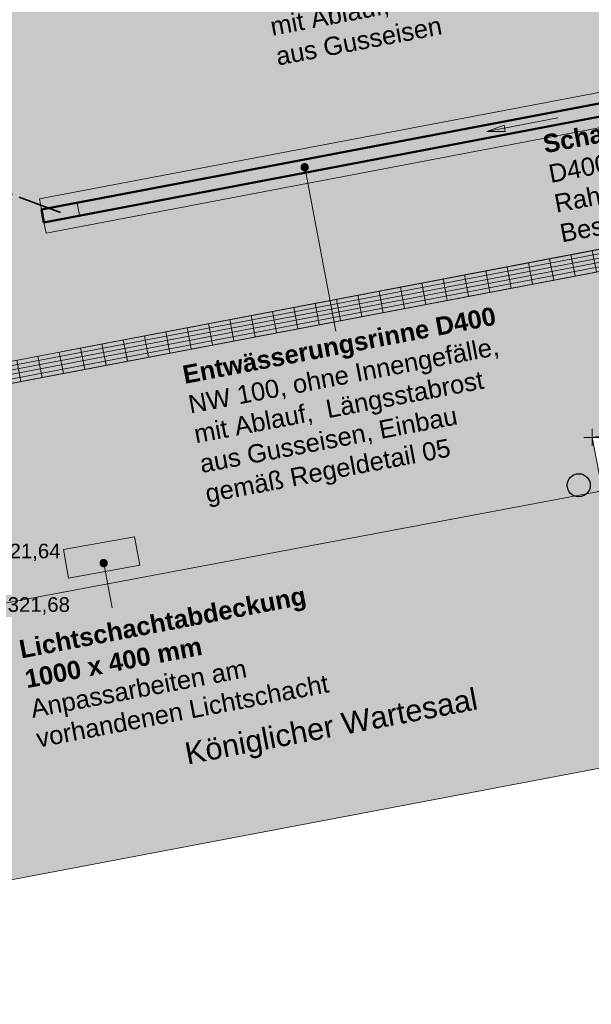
# Model space of a CAD drawing. Header units: metres. Extents: x 3500829 to 3508687, y 5372391 to 5379639.
# Tile 172 of 229: x 3504252 to 3504260, y 5375380 to 5375394. Entities that reach past the tile are written whole.
import ezdxf

# ---------------------------------------------------------------- set-up
doc = ezdxf.new("R2010")
doc.units = ezdxf.units.M
doc.header["$LTSCALE"] = 0.1
doc.linetypes.add('ISO-05 Lang gestrichelt doppelpunktiert', pattern=[8.636, 6.096, -0.762, 0.127, -0.762, 0.127, -0.762])
for name, color, linetype in [('0_Hochbau', 7, 'Continuous'), ('1_Elemente', 7, 'Continuous'), ('5_Beschriftung', 7, 'Continuous'), ('5_Elemente', 7, 'Continuous'), ('5_Flächen', 7, 'Continuous'), ('5_Leitungen', 7, 'Continuous')]:
    doc.layers.add(name, color=color, linetype=linetype)
doc.styles.add('Arial', font='arial.ttf')
doc.styles.add('Arial (bold)', font='arialbd.ttf')

# ---------------------------------------------------------------- blocks, each defined once
blk = doc.blocks.new('Vermessungspunkt (2D)-24')
at = {"color": 250, "linetype": 'Continuous', "lineweight": 18, "true_color": 0x313131, "transparency": 33554687}
for p, q in [((-0.119, 0), (0.119, 0)), ((0, 0.119), (0, -0.119))]:
    blk.add_line(p, q, dxfattribs=at)
at = {"color": 250, "true_color": 0x313131, "transparency": 33554687, "insert": (0.238, 0), "char_height": 0.2014, "attachment_point": 4, "line_spacing_factor": 0.970891, "style": 'Arial'}
blk.add_mtext('321,64', dxfattribs=at)
at = {"color": 0, "flags": 1}
for tag in ['Vermessungspunkt-Nr', 'Segment-Art', 'Segment-Länge', 'Segment-Winkel', 'Segment-Radius', 'Segment-Innenwinkel', 'Segment-Steigung', 'Segment-Richtung', 'Pfad_ID', 'Beschreibung']:
    blk.add_attdef(tag, (0.357, -12.102), '', height=0.00018, dxfattribs=at)
blk = doc.blocks.new('Vermessungspunkt (2D)-26')
at = {"color": 250, "linetype": 'Continuous', "lineweight": 18, "true_color": 0x313131, "transparency": 33554687}
for p, q in [((-0.119, 0), (0.119, 0)), ((0, 0.119), (0, -0.119))]:
    blk.add_line(p, q, dxfattribs=at)
at = {"color": 250, "true_color": 0x313131, "transparency": 33554687, "insert": (0.238, 0), "char_height": 0.2014, "attachment_point": 4, "line_spacing_factor": 0.970891, "style": 'Arial'}
blk.add_mtext('321,68', dxfattribs=at)
at = {"color": 0, "flags": 1}
for tag in ['Vermessungspunkt-Nr', 'Segment-Art', 'Segment-Länge', 'Segment-Winkel', 'Segment-Radius', 'Segment-Innenwinkel', 'Segment-Steigung', 'Segment-Richtung', 'Pfad_ID', 'Beschreibung']:
    blk.add_attdef(tag, (-7.963, -14.432), '', height=0.00018, dxfattribs=at)
blk = doc.blocks.new('Vermessungspunkt (2D)-27')
at = {"color": 250, "linetype": 'Continuous', "lineweight": 18, "true_color": 0x313131, "transparency": 33554687}
for p, q in [((-0.119, 0), (0.119, 0)), ((0, 0.119), (0, -0.119))]:
    blk.add_line(p, q, dxfattribs=at)
at = {"color": 250, "true_color": 0x313131, "transparency": 33554687, "insert": (0.238, 0), "char_height": 0.2014, "attachment_point": 4, "line_spacing_factor": 0.970891, "style": 'Arial'}
blk.add_mtext('321,64', dxfattribs=at)
at = {"color": 0, "flags": 1}
for tag in ['Vermessungspunkt-Nr', 'Segment-Art', 'Segment-Länge', 'Segment-Winkel', 'Segment-Radius', 'Segment-Innenwinkel', 'Segment-Steigung', 'Segment-Richtung', 'Pfad_ID', 'Beschreibung']:
    blk.add_attdef(tag, (-8.093, -13.692), '', height=0.00018, dxfattribs=at)

msp = doc.modelspace()

# ---------------------------------------------------------------- hatches: boundary and pattern name
at = {"layer": '5_Beschriftung', "linetype": 'Continuous', "lineweight": 0, "true_color": 0x2d2d2d, "transparency": 33554687}
msp.add_hatch(color=250, dxfattribs=at).paths.add_polyline_path([(3504256.303, 5375391.745), (3504256.301, 5375391.745), (3504256.298, 5375391.744), (3504256.296, 5375391.744), (3504256.294, 5375391.744), (3504256.291, 5375391.744), (3504256.289, 5375391.744), (3504256.286, 5375391.745), (3504256.284, 5375391.745), (3504256.281, 5375391.746), (3504256.279, 5375391.746), (3504256.277, 5375391.747), (3504256.274, 5375391.748), (3504256.272, 5375391.749), (3504256.27, 5375391.75), (3504256.268, 5375391.751), (3504256.266, 5375391.753), (3504256.264, 5375391.754), (3504256.262, 5375391.756), (3504256.26, 5375391.757), (3504256.258, 5375391.759), (3504256.257, 5375391.761), (3504256.255, 5375391.763), (3504256.253, 5375391.765), (3504256.252, 5375391.767), (3504256.251, 5375391.769), (3504256.25, 5375391.771), (3504256.248, 5375391.773), (3504256.247, 5375391.775), (3504256.247, 5375391.778), (3504256.246, 5375391.78), (3504256.245, 5375391.782), (3504256.245, 5375391.785), (3504256.244, 5375391.787), (3504256.244, 5375391.789), (3504256.244, 5375391.792), (3504256.244, 5375391.794), (3504256.244, 5375391.797), (3504256.244, 5375391.799), (3504256.244, 5375391.802), (3504256.245, 5375391.804), (3504256.245, 5375391.807), (3504256.246, 5375391.809), (3504256.247, 5375391.811), (3504256.248, 5375391.813), (3504256.249, 5375391.816), (3504256.25, 5375391.818), (3504256.251, 5375391.82), (3504256.252, 5375391.822), (3504256.254, 5375391.824), (3504256.255, 5375391.826), (3504256.257, 5375391.828), (3504256.259, 5375391.83), (3504256.26, 5375391.831), (3504256.262, 5375391.833), (3504256.264, 5375391.834), (3504256.266, 5375391.836), (3504256.268, 5375391.837), (3504256.27, 5375391.838), (3504256.273, 5375391.839), (3504256.275, 5375391.84), (3504256.277, 5375391.841), (3504256.279, 5375391.842), (3504256.282, 5375391.843), (3504256.284, 5375391.843), (3504256.287, 5375391.844), (3504256.289, 5375391.844), (3504256.292, 5375391.844), (3504256.294, 5375391.844), (3504256.296, 5375391.844), (3504256.299, 5375391.844), (3504256.301, 5375391.844), (3504256.304, 5375391.843), (3504256.306, 5375391.843), (3504256.308, 5375391.842), (3504256.311, 5375391.841), (3504256.313, 5375391.84), (3504256.315, 5375391.839), (3504256.318, 5375391.838), (3504256.32, 5375391.837), (3504256.322, 5375391.836), (3504256.324, 5375391.834), (3504256.326, 5375391.833), (3504256.328, 5375391.831), (3504256.329, 5375391.829), (3504256.331, 5375391.828), (3504256.333, 5375391.826), (3504256.334, 5375391.824), (3504256.335, 5375391.822), (3504256.337, 5375391.82), (3504256.338, 5375391.818), (3504256.339, 5375391.815), (3504256.34, 5375391.813), (3504256.341, 5375391.811), (3504256.342, 5375391.808), (3504256.342, 5375391.806), (3504256.343, 5375391.804), (3504256.343, 5375391.801), (3504256.344, 5375391.799), (3504256.344, 5375391.796), (3504256.344, 5375391.794), (3504256.344, 5375391.791), (3504256.343, 5375391.789), (3504256.343, 5375391.787), (3504256.343, 5375391.784), (3504256.342, 5375391.782), (3504256.342, 5375391.779), (3504256.341, 5375391.777), (3504256.34, 5375391.775), (3504256.339, 5375391.773), (3504256.338, 5375391.77), (3504256.337, 5375391.768), (3504256.335, 5375391.766), (3504256.334, 5375391.764), (3504256.332, 5375391.762), (3504256.331, 5375391.76), (3504256.329, 5375391.759), (3504256.327, 5375391.757), (3504256.325, 5375391.755), (3504256.323, 5375391.754), (3504256.321, 5375391.752), (3504256.319, 5375391.751), (3504256.317, 5375391.75), (3504256.315, 5375391.749), (3504256.313, 5375391.748), (3504256.31, 5375391.747), (3504256.308, 5375391.746), (3504256.306, 5375391.746)])
at = {"layer": '5_Elemente', "linetype": 'Continuous', "lineweight": 0, "true_color": 0xd2d2d2, "transparency": 33554687}
for points in [[(3504252.69, 5375391.032), (3504252.656, 5375391.209), (3504265.427, 5375393.639), (3504265.461, 5375393.462)], [(3504253.147, 5375391.302), (3504253.181, 5375391.125), (3504252.69, 5375391.032), (3504252.656, 5375391.209)]]:
    msp.add_hatch(color=254, dxfattribs=at).paths.add_polyline_path(points)
at = {"layer": '5_Elemente', "linetype": 'Continuous', "lineweight": 0, "true_color": 0x63c3ff, "transparency": 33554687}
msp.add_hatch(color=151, dxfattribs=at).paths.add_polyline_path([(3504259.067, 5375392.288), (3504258.813, 5375392.288), (3504259.051, 5375392.375)])
at = {"layer": '5_Elemente', "linetype": 'Continuous', "lineweight": 0, "true_color": 0x959595, "transparency": 33554687}
msp.add_hatch(color=252, dxfattribs=at).paths.add_polyline_path([(3504254.013, 5375386.294), (3504253.029, 5375386.115), (3504252.958, 5375386.509), (3504253.942, 5375386.687)])
at = {"layer": '5_Flächen', "linetype": 'Continuous', "lineweight": 0, "true_color": 0xf5f4f3, "transparency": 33554687}
h = msp.add_hatch(color=7, dxfattribs=at)
edge = h.paths.add_edge_path()
edge.add_line((3504282.756, 5375399.924), (3504266.652, 5375399.924))
edge.add_line((3504266.652, 5375399.924), (3504265.191, 5375406.38))
edge.add_line((3504265.191, 5375406.38), (3504276.836, 5375406.837))
edge.add_line((3504276.836, 5375406.837), (3504279.286, 5375411.302))
edge.add_line((3504279.286, 5375411.302), (3504278.253, 5375411.437))
edge.add_line((3504278.253, 5375411.437), (3504278.261, 5375411.219))
edge.add_line((3504278.261, 5375411.219), (3504257.274, 5375410.472))
edge.add_arc((3504257.299, 5375409.772), 0.7, 92.0395, 157.0395)
edge.add_line((3504256.654, 5375410.045), (3504255.874, 5375408.204))
edge.add_arc((3504255.137, 5375408.516), 0.8, 297.0396, 337.0395, ccw=False)
edge.add_arc((3504254.455, 5375409.852), 2.3, 274.2841, 297.0395, ccw=False)
edge.add_line((3504254.627, 5375407.558), (3504233.983, 5375406.012))
edge.add_line((3504233.983, 5375406.012), (3504231.979, 5375405.862))
edge.add_line((3504231.979, 5375405.862), (3504231.968, 5375406.011))
edge.add_line((3504231.968, 5375406.011), (3504231.469, 5375405.974))
edge.add_arc((3504231.532, 5375405.127), 0.85, 94.2156, 134.3809)
edge.add_line((3504230.937, 5375405.734), (3504228.201, 5375403.057))
edge.add_arc((3504227.397, 5375403.879), 1.15, 268.5443, 314.3809, ccw=False)
edge.add_line((3504227.368, 5375402.729), (3504226.868, 5375402.742))
edge.add_line((3504226.868, 5375402.742), (3504226.864, 5375402.592))
edge.add_line((3504226.864, 5375402.592), (3504204.871, 5375403.151))
edge.add_line((3504204.871, 5375403.151), (3504202.872, 5375403.202))
edge.add_line((3504202.872, 5375403.202), (3504205.708, 5375388.296))
edge.add_line((3504205.708, 5375388.296), (3504231.296, 5375393.165))
edge.add_line((3504231.296, 5375393.165), (3504232.773, 5375385.404))
edge.add_line((3504232.773, 5375385.404), (3504233.621, 5375384.542))
edge.add_line((3504233.621, 5375384.542), (3504238.928, 5375385.572))
edge.add_line((3504238.928, 5375385.572), (3504239.532, 5375382.259))
edge.add_line((3504239.532, 5375382.259), (3504246.505, 5375383.592))
edge.add_line((3504246.505, 5375383.592), (3504246.172, 5375385.399))
edge.add_line((3504246.172, 5375385.399), (3504251.852, 5375386.469))
edge.add_line((3504251.852, 5375386.469), (3504251.982, 5375385.729))
edge.add_line((3504251.982, 5375385.729), (3504260.442, 5375387.319))
edge.add_line((3504260.442, 5375387.319), (3504260.302, 5375388.059))
edge.add_line((3504260.302, 5375388.059), (3504265.902, 5375389.109))
edge.add_line((3504265.902, 5375389.109), (3504266.764, 5375384.334))
edge.add_line((3504266.764, 5375384.334), (3504271.215, 5375385.14))
edge.add_line((3504271.215, 5375385.14), (3504271.172, 5375385.369))
edge.add_line((3504271.172, 5375385.369), (3504274.413, 5375385.985))
edge.add_line((3504274.413, 5375385.985), (3504274.198, 5375387.115))
edge.add_line((3504274.198, 5375387.115), (3504288.161, 5375389.768))
edge.add_line((3504288.161, 5375389.768), (3504287.575, 5375392.864))
edge.add_line((3504287.575, 5375392.864), (3504309.461, 5375397.01))
edge.add_line((3504309.461, 5375397.01), (3504310.262, 5375392.796))
edge.add_line((3504310.262, 5375392.796), (3504316.476, 5375393.988))
edge.add_line((3504316.476, 5375393.988), (3504315.356, 5375399.944))
edge.add_line((3504315.356, 5375399.944), (3504319.102, 5375400.649))
edge.add_line((3504319.102, 5375400.649), (3504321.042, 5375401.019))
edge.add_line((3504321.042, 5375401.019), (3504320.445, 5375404.234))
edge.add_line((3504320.445, 5375404.234), (3504304.62, 5375401.205))
edge.add_line((3504304.62, 5375401.205), (3504302.061, 5375405.063))
edge.add_line((3504302.061, 5375405.063), (3504296.897, 5375401.632))
edge.add_line((3504296.897, 5375401.632), (3504292.708, 5375403.273))
edge.add_line((3504292.708, 5375403.273), (3504282.756, 5375399.924))
at = {"layer": '5_Flächen', "linetype": 'Continuous', "lineweight": 9, "true_color": 0xdddddd, "transparency": 33554687}
h = msp.add_hatch(dxfattribs=at)
h.set_pattern_fill('Pflaster klein', color=254, angle=101.2714, style=0, pattern_type=2)
h.set_pattern_definition([(191.2714, (3504260.2785, 5375396.7206), (-0.3958, 1.98594), [0.15, -1.575]), (191.2714, (3504260.2492, 5375396.8677), (-0.3958, 1.98594), [0.15, -1.575]), (191.2714, (3504260.3224, 5375396.5), (-0.3958, 1.98594), [0.15, -1.575]), (191.2714, (3504260.1905, 5375397.162), (-0.3958, 1.98594), [0.15, -1.575]), (191.2714, (3504260.1465, 5375397.3826), (-0.3958, 1.98594), [0.15, -1.575]), (191.2714, (3504260.1172, 5375397.5297), (-0.3958, 1.98594), [0.15, -1.575]), (191.2714, (3504260.0586, 5375397.824), (-0.3958, 1.98594), [0.15, -1.575]), (191.2714, (3504260.0146, 5375398.0446), (-0.3958, 1.98594), [0.15, -1.575]), (191.2714, (3504259.9853, 5375398.1917), (-0.3958, 1.98594), [0.15, -1.575]), (191.2714, (3504260.4405, 5375397.0588), (-0.3958, 1.98594), [0.225, -1.5]), (191.2714, (3504260.3819, 5375397.353), (-0.3958, 1.98594), [0.225, -1.5]), (191.2714, (3504260.5578, 5375396.4704), (-0.3958, 1.98594), [0.225, -1.5]), (191.2714, (3504260.5138, 5375396.691), (-0.3958, 1.98594), [0.225, -1.5]), (191.2714, (3504260.4845, 5375396.8381), (-0.3958, 1.98594), [0.225, -1.5]), (191.2714, (3504260.3525, 5375397.5001), (-0.3958, 1.98594), [0.225, -1.5]), (191.2714, (3504260.294, 5375397.7943), (-0.3958, 1.98594), [0.225, -1.5]), (191.2714, (3504260.2206, 5375398.162), (-0.3958, 1.98594), [0.225, -1.5]), (191.2714, (3504260.25, 5375398.015), (-0.3958, 1.98594), [0.225, -1.5]), (191.2714, (3504260.9844, 5375396.6319), (-0.3958, 1.98594), [0.15, -1.575]), (191.2714, (3504260.9258, 5375396.926), (-0.3958, 1.98594), [0.15, -1.575]), (191.2714, (3504260.8818, 5375397.1467), (-0.3958, 1.98594), [0.15, -1.575]), (191.2714, (3504260.8525, 5375397.2939), (-0.3958, 1.98594), [0.15, -1.575]), (191.2714, (3504260.7939, 5375397.588), (-0.3958, 1.98594), [0.15, -1.575]), (191.2714, (3504260.7499, 5375397.8087), (-0.3958, 1.98594), [0.15, -1.575]), (191.2714, (3504260.7206, 5375397.9558), (-0.3958, 1.98594), [0.15, -1.575]), (191.2714, (3504260.662, 5375398.25), (-0.3958, 1.98594), [0.15, -1.575]), (191.2714, (3504260.618, 5375398.4707), (-0.3958, 1.98594), [0.15, -1.575]), (191.2714, (3504261.1462, 5375396.5876), (-0.3958, 1.98594), [0.15, -1.575]), (191.2714, (3504261.1169, 5375396.7347), (-0.3958, 1.98594), [0.15, -1.575]), (191.2714, (3504261.0582, 5375397.029), (-0.3958, 1.98594), [0.15, -1.575]), (191.2714, (3504261.0143, 5375397.2496), (-0.3958, 1.98594), [0.15, -1.575]), (191.2714, (3504260.9703, 5375397.4703), (-0.3958, 1.98594), [0.15, -1.575]), (191.2714, (3504260.7797, 5375398.4265), (-0.3958, 1.98594), [0.15, -1.575]), (191.2714, (3504260.9116, 5375397.7645), (-0.3958, 1.98594), [0.15, -1.575]), (191.2714, (3504260.8823, 5375397.9116), (-0.3958, 1.98594), [0.15, -1.575]), (191.2714, (3504260.8384, 5375398.1323), (-0.3958, 1.98594), [0.15, -1.575]), (191.2714, (3504261.3229, 5375396.8523), (-0.3958, 1.98594), [0.225, -1.5]), (191.2714, (3504261.2936, 5375396.9994), (-0.3958, 1.98594), [0.225, -1.5]), (191.2714, (3504261.2496, 5375397.22), (-0.3958, 1.98594), [0.225, -1.5]), (191.2714, (3504261.1616, 5375397.6614), (-0.3958, 1.98594), [0.225, -1.5]), (191.2714, (3504261.1177, 5375397.882), (-0.3958, 1.98594), [0.225, -1.5]), (191.2714, (3504261.2203, 5375397.3671), (-0.3958, 1.98594), [0.225, -1.5]), (191.2714, (3504261.0883, 5375398.0291), (-0.3958, 1.98594), [0.225, -1.5]), (191.2714, (3504261.0297, 5375398.3233), (-0.3958, 1.98594), [0.225, -1.5]), (191.2714, (3504260.9857, 5375398.544), (-0.3958, 1.98594), [0.225, -1.5]), (191.2714, (3504261.5585, 5375397.2051), (-0.3958, 1.98594), [0.3, -1.425]), (191.2714, (3504261.6024, 5375396.9845), (-0.3958, 1.98594), [0.3, -1.425]), (191.2714, (3504261.4998, 5375397.4993), (-0.3958, 1.98594), [0.3, -1.425]), (191.2714, (3504261.6318, 5375396.8374), (-0.3958, 1.98594), [0.3, -1.425]), (191.2714, (3504261.4705, 5375397.6464), (-0.3958, 1.98594), [0.3, -1.425]), (191.2714, (3504261.4265, 5375397.8671), (-0.3958, 1.98594), [0.3, -1.425]), (191.2714, (3504261.3679, 5375398.1613), (-0.3958, 1.98594), [0.3, -1.425]), (191.2714, (3504261.3386, 5375398.3084), (-0.3958, 1.98594), [0.3, -1.425]), (191.2714, (3504261.2946, 5375398.529), (-0.3958, 1.98594), [0.3, -1.425]), (191.2714, (3504261.5446, 5375398.426), (-0.3958, 1.98594), [0.225, -1.5]), (191.2714, (3504261.8817, 5375396.7342), (-0.3958, 1.98594), [0.225, -1.5]), (191.2714, (3504261.8378, 5375396.9549), (-0.3958, 1.98594), [0.225, -1.5]), (191.2714, (3504261.8084, 5375397.102), (-0.3958, 1.98594), [0.225, -1.5]), (191.2714, (3504261.7498, 5375397.3962), (-0.3958, 1.98594), [0.225, -1.5]), (191.2714, (3504261.7058, 5375397.6169), (-0.3958, 1.98594), [0.225, -1.5]), (191.2714, (3504261.6765, 5375397.764), (-0.3958, 1.98594), [0.225, -1.5]), (191.2714, (3504261.6179, 5375398.0582), (-0.3958, 1.98594), [0.225, -1.5]), (191.2714, (3504261.5739, 5375398.2789), (-0.3958, 1.98594), [0.225, -1.5]), (191.2714, (3504260.8227, 5375396.6761), (-0.3958, 1.98594), [0.3, -1.425]), (191.2714, (3504260.5295, 5375398.1472), (-0.3958, 1.98594), [0.3, -1.425]), (191.2714, (3504260.5588, 5375398), (-0.3958, 1.98594), [0.3, -1.425]), (191.2714, (3504260.7494, 5375397.0439), (-0.3958, 1.98594), [0.3, -1.425]), (191.2714, (3504260.7933, 5375396.8232), (-0.3958, 1.98594), [0.3, -1.425]), (191.2714, (3504260.6907, 5375397.338), (-0.3958, 1.98594), [0.3, -1.425]), (191.2714, (3504260.6174, 5375397.7059), (-0.3958, 1.98594), [0.3, -1.425]), (191.2714, (3504260.6614, 5375397.4852), (-0.3958, 1.98594), [0.3, -1.425]), (101.2714, (3504260.19, 5375396.397), (-1.69173, -0.33716), []), (101.2714, (3504260.3371, 5375396.4264), (-1.69173, -0.33716), []), (101.2714, (3504260.5578, 5375396.4704), (-1.69173, -0.33716), []), (101.2714, (3504260.852, 5375396.529), (-1.69173, -0.33716), []), (101.2714, (3504260.9991, 5375396.5583), (-1.69173, -0.33716), []), (101.2714, (3504261.1462, 5375396.5876), (-1.69173, -0.33716), []), (101.2714, (3504261.3669, 5375396.6316), (-1.69173, -0.33716), []), (101.2714, (3504261.661, 5375396.6903), (-1.69173, -0.33716), []), (191.2714, (3504260.4855, 5375398.3678), (-0.3958, 1.98594), [0.3, -1.425])])
edge = h.paths.add_edge_path()
edge.add_line((3504282.756, 5375399.924), (3504266.652, 5375399.924))
edge.add_line((3504266.652, 5375399.924), (3504265.191, 5375406.38))
edge.add_line((3504265.191, 5375406.38), (3504276.836, 5375406.837))
edge.add_line((3504276.836, 5375406.837), (3504279.286, 5375411.302))
edge.add_line((3504279.286, 5375411.302), (3504278.253, 5375411.437))
edge.add_line((3504278.253, 5375411.437), (3504278.261, 5375411.219))
edge.add_line((3504278.261, 5375411.219), (3504257.274, 5375410.472))
edge.add_arc((3504257.299, 5375409.772), 0.7, 92.0395, 157.0395)
edge.add_line((3504256.654, 5375410.045), (3504255.874, 5375408.204))
edge.add_arc((3504255.137, 5375408.516), 0.8, 297.0396, 337.0395, ccw=False)
edge.add_arc((3504254.455, 5375409.852), 2.3, 274.2841, 297.0395, ccw=False)
edge.add_line((3504254.627, 5375407.558), (3504233.983, 5375406.012))
edge.add_line((3504233.983, 5375406.012), (3504231.979, 5375405.862))
edge.add_line((3504231.979, 5375405.862), (3504231.968, 5375406.011))
edge.add_line((3504231.968, 5375406.011), (3504231.469, 5375405.974))
edge.add_arc((3504231.532, 5375405.127), 0.85, 94.2156, 134.3809)
edge.add_line((3504230.937, 5375405.734), (3504228.201, 5375403.057))
edge.add_arc((3504227.397, 5375403.879), 1.15, 268.5443, 314.3809, ccw=False)
edge.add_line((3504227.368, 5375402.729), (3504226.868, 5375402.742))
edge.add_line((3504226.868, 5375402.742), (3504226.864, 5375402.592))
edge.add_line((3504226.864, 5375402.592), (3504204.871, 5375403.151))
edge.add_line((3504204.871, 5375403.151), (3504202.872, 5375403.202))
edge.add_line((3504202.872, 5375403.202), (3504205.708, 5375388.296))
edge.add_line((3504205.708, 5375388.296), (3504231.296, 5375393.165))
edge.add_line((3504231.296, 5375393.165), (3504232.773, 5375385.404))
edge.add_line((3504232.773, 5375385.404), (3504233.621, 5375384.542))
edge.add_line((3504233.621, 5375384.542), (3504238.928, 5375385.572))
edge.add_line((3504238.928, 5375385.572), (3504239.532, 5375382.259))
edge.add_line((3504239.532, 5375382.259), (3504246.505, 5375383.592))
edge.add_line((3504246.505, 5375383.592), (3504246.172, 5375385.399))
edge.add_line((3504246.172, 5375385.399), (3504251.852, 5375386.469))
edge.add_line((3504251.852, 5375386.469), (3504251.982, 5375385.729))
edge.add_line((3504251.982, 5375385.729), (3504260.442, 5375387.319))
edge.add_line((3504260.442, 5375387.319), (3504260.302, 5375388.059))
edge.add_line((3504260.302, 5375388.059), (3504265.902, 5375389.109))
edge.add_line((3504265.902, 5375389.109), (3504266.764, 5375384.334))
edge.add_line((3504266.764, 5375384.334), (3504271.215, 5375385.14))
edge.add_line((3504271.215, 5375385.14), (3504271.172, 5375385.369))
edge.add_line((3504271.172, 5375385.369), (3504274.413, 5375385.985))
edge.add_line((3504274.413, 5375385.985), (3504274.198, 5375387.115))
edge.add_line((3504274.198, 5375387.115), (3504288.161, 5375389.768))
edge.add_line((3504288.161, 5375389.768), (3504287.575, 5375392.864))
edge.add_line((3504287.575, 5375392.864), (3504309.461, 5375397.01))
edge.add_line((3504309.461, 5375397.01), (3504310.262, 5375392.796))
edge.add_line((3504310.262, 5375392.796), (3504316.476, 5375393.988))
edge.add_line((3504316.476, 5375393.988), (3504315.356, 5375399.944))
edge.add_line((3504315.356, 5375399.944), (3504319.102, 5375400.649))
edge.add_line((3504319.102, 5375400.649), (3504321.042, 5375401.019))
edge.add_line((3504321.042, 5375401.019), (3504320.445, 5375404.234))
edge.add_line((3504320.445, 5375404.234), (3504304.62, 5375401.205))
edge.add_line((3504304.62, 5375401.205), (3504302.061, 5375405.063))
edge.add_line((3504302.061, 5375405.063), (3504296.897, 5375401.632))
edge.add_line((3504296.897, 5375401.632), (3504292.708, 5375403.273))
edge.add_line((3504292.708, 5375403.273), (3504282.756, 5375399.924))
at = {"layer": '5_Flächen', "linetype": 'Continuous', "lineweight": 0, "true_color": 0x959595, "transparency": 33554687}
msp.add_hatch(color=252, dxfattribs=at).paths.add_polyline_path([(3504288.71, 5375396.054), (3504288.766, 5375395.759), (3504233.457, 5375385.234), (3504233.401, 5375385.529)])
at = {"layer": '5_Flächen', "linetype": 'Continuous', "lineweight": 13, "true_color": 0xd2d2d2, "transparency": 33554687}
h = msp.add_hatch(dxfattribs=at)
h.set_pattern_fill('Rillenplatten-33', color=254, style=0, pattern_type=2)
h.set_pattern_definition([(-169.22602, (3504160.65693, 5375371.6865), (-0.05608056, 0.2947117), [])])
h.paths.add_polyline_path([(3504288.71, 5375396.054), (3504288.766, 5375395.759), (3504233.457, 5375385.234), (3504233.401, 5375385.529)])
at = {"layer": '5_Flächen', "linetype": 'Continuous', "lineweight": 9, "true_color": 0xd2d2d2, "transparency": 33554687}
h = msp.add_hatch(dxfattribs=at)
h.set_pattern_fill('Rillenplatten-34', color=254, style=0, pattern_type=2)
h.set_pattern_definition([(-169.22602, (3504160.6457, 5375371.74544), (-0.05608056, 0.2947117), []), (-169.22602, (3504160.6345, 5375371.80438), (-0.05608056, 0.2947117), []), (-169.22602, (3504160.62328, 5375371.86333), (-0.05608056, 0.2947117), []), (-169.22602, (3504160.61206, 5375371.92227), (-0.05608056, 0.2947117), [])])
h.paths.add_polyline_path([(3504288.71, 5375396.054), (3504288.766, 5375395.759), (3504233.457, 5375385.234), (3504233.401, 5375385.529)])
at = {"layer": '5_Flächen', "linetype": 'Continuous', "lineweight": 13, "true_color": 0x828282, "transparency": 33554687}
h = msp.add_hatch(dxfattribs=at)
h.set_pattern_fill('Rillenplatten-35', color=8, style=0, pattern_type=2)
h.set_pattern_definition([(100.77398, (3504160.65693, 5375371.6865), (-0.2947117, -0.05608056), [])])
h.paths.add_polyline_path([(3504288.71, 5375396.054), (3504288.766, 5375395.759), (3504233.457, 5375385.234), (3504233.401, 5375385.529)])
at = {"layer": '5_Flächen', "linetype": 'Continuous', "lineweight": 0, "true_color": 0xeceae8, "transparency": 33554687}
for points in [[(3504265.399, 5375393.786), (3504265.427, 5375393.639), (3504252.656, 5375391.209), (3504252.628, 5375391.356)], [(3504265.461, 5375393.462), (3504265.489, 5375393.315), (3504252.718, 5375390.884), (3504252.69, 5375391.032)]]:
    msp.add_hatch(color=254, dxfattribs=at).paths.add_polyline_path(points)

# ---------------------------------------------------------------- linework, layer by layer
at = {"layer": '5_Beschriftung', "color": 250, "linetype": 'Continuous', "lineweight": 18, "true_color": 0x2d2d2d, "transparency": 33554687}
msp.add_line((3504256.294, 5375391.794), (3504256.725, 5375389.53), dxfattribs=at)
at = {"layer": '5_Beschriftung', "color": 250, "linetype": 'Continuous', "lineweight": 18, "true_color": 0x2d2d2d, "transparency": 33554687, "flags": 128}
msp.add_lwpolyline([(3504256.303, 5375391.745), (3504256.301, 5375391.745), (3504256.298, 5375391.744), (3504256.296, 5375391.744), (3504256.294, 5375391.744), (3504256.291, 5375391.744), (3504256.289, 5375391.744), (3504256.286, 5375391.745), (3504256.284, 5375391.745), (3504256.281, 5375391.746), (3504256.279, 5375391.746), (3504256.277, 5375391.747), (3504256.274, 5375391.748), (3504256.272, 5375391.749), (3504256.27, 5375391.75), (3504256.268, 5375391.751), (3504256.266, 5375391.753), (3504256.264, 5375391.754), (3504256.262, 5375391.756), (3504256.26, 5375391.757), (3504256.258, 5375391.759), (3504256.257, 5375391.761), (3504256.255, 5375391.763), (3504256.253, 5375391.765), (3504256.252, 5375391.767), (3504256.251, 5375391.769), (3504256.25, 5375391.771), (3504256.248, 5375391.773), (3504256.247, 5375391.775), (3504256.247, 5375391.778), (3504256.246, 5375391.78), (3504256.245, 5375391.782), (3504256.245, 5375391.785), (3504256.244, 5375391.787), (3504256.244, 5375391.789), (3504256.244, 5375391.792), (3504256.244, 5375391.794), (3504256.244, 5375391.797), (3504256.244, 5375391.799), (3504256.244, 5375391.802), (3504256.245, 5375391.804), (3504256.245, 5375391.807), (3504256.246, 5375391.809), (3504256.247, 5375391.811), (3504256.248, 5375391.813), (3504256.249, 5375391.816), (3504256.25, 5375391.818), (3504256.251, 5375391.82), (3504256.252, 5375391.822), (3504256.254, 5375391.824), (3504256.255, 5375391.826), (3504256.257, 5375391.828), (3504256.259, 5375391.83), (3504256.26, 5375391.831), (3504256.262, 5375391.833), (3504256.264, 5375391.834), (3504256.266, 5375391.836), (3504256.268, 5375391.837), (3504256.27, 5375391.838), (3504256.273, 5375391.839), (3504256.275, 5375391.84), (3504256.277, 5375391.841), (3504256.279, 5375391.842), (3504256.282, 5375391.843), (3504256.284, 5375391.843), (3504256.287, 5375391.844), (3504256.289, 5375391.844), (3504256.292, 5375391.844), (3504256.294, 5375391.844), (3504256.296, 5375391.844), (3504256.299, 5375391.844), (3504256.301, 5375391.844), (3504256.304, 5375391.843), (3504256.306, 5375391.843), (3504256.308, 5375391.842), (3504256.311, 5375391.841), (3504256.313, 5375391.84), (3504256.315, 5375391.839), (3504256.318, 5375391.838), (3504256.32, 5375391.837), (3504256.322, 5375391.836), (3504256.324, 5375391.834), (3504256.326, 5375391.833), (3504256.328, 5375391.831), (3504256.329, 5375391.829), (3504256.331, 5375391.828), (3504256.333, 5375391.826), (3504256.334, 5375391.824), (3504256.335, 5375391.822), (3504256.337, 5375391.82), (3504256.338, 5375391.818), (3504256.339, 5375391.815), (3504256.34, 5375391.813), (3504256.341, 5375391.811), (3504256.342, 5375391.808), (3504256.342, 5375391.806), (3504256.343, 5375391.804), (3504256.343, 5375391.801), (3504256.344, 5375391.799), (3504256.344, 5375391.796), (3504256.344, 5375391.794), (3504256.344, 5375391.791), (3504256.343, 5375391.789), (3504256.343, 5375391.787), (3504256.343, 5375391.784), (3504256.342, 5375391.782), (3504256.342, 5375391.779), (3504256.341, 5375391.777), (3504256.34, 5375391.775), (3504256.339, 5375391.773), (3504256.338, 5375391.77), (3504256.337, 5375391.768), (3504256.335, 5375391.766), (3504256.334, 5375391.764), (3504256.332, 5375391.762), (3504256.331, 5375391.76), (3504256.329, 5375391.759), (3504256.327, 5375391.757), (3504256.325, 5375391.755), (3504256.323, 5375391.754), (3504256.321, 5375391.752), (3504256.319, 5375391.751), (3504256.317, 5375391.75), (3504256.315, 5375391.749), (3504256.313, 5375391.748), (3504256.31, 5375391.747), (3504256.308, 5375391.746), (3504256.306, 5375391.746), (3504256.303, 5375391.745)], close=True, dxfattribs=at)
at = {"layer": '5_Elemente', "color": 151, "linetype": 'Continuous', "lineweight": 18, "true_color": 0x63c3ff, "transparency": 33554687}
msp.add_line((3504259.795, 5375392.475), (3504258.813, 5375392.288), dxfattribs=at)
at = {"layer": '5_Elemente', "color": 8, "linetype": 'Continuous', "lineweight": 50, "true_color": 0x797979, "transparency": 33554687, "flags": 128}
msp.add_lwpolyline([(3504252.69, 5375391.032), (3504252.656, 5375391.209), (3504265.427, 5375393.639), (3504265.461, 5375393.462)], close=True, dxfattribs=at)
at = {"layer": '5_Elemente', "color": 151, "linetype": 'Continuous', "lineweight": 5, "transparency": 33554687, "flags": 128}
msp.add_lwpolyline([(3504259.067, 5375392.288), (3504258.813, 5375392.288), (3504259.051, 5375392.375)], close=True, dxfattribs=at)
at = {"layer": '5_Elemente', "color": 8, "linetype": 'Continuous', "lineweight": 18, "transparency": 33554687, "flags": 128}
msp.add_lwpolyline([(3504253.147, 5375391.302), (3504253.181, 5375391.125), (3504252.69, 5375391.032), (3504252.656, 5375391.209)], close=True, dxfattribs=at)
at = {"layer": '5_Elemente', "color": 251, "linetype": 'Continuous', "lineweight": 9, "true_color": 0x4d4d4d, "transparency": 33554687, "flags": 128}
msp.add_lwpolyline([(3504254.013, 5375386.294), (3504253.029, 5375386.115), (3504252.958, 5375386.509), (3504253.942, 5375386.687)], close=True, dxfattribs=at)
at = {"layer": '5_Flächen', "color": 254, "linetype": 'Continuous', "lineweight": 13, "true_color": 0xdddddd, "transparency": 33554687, "flags": 128}
msp.add_lwpolyline([(3504288.71, 5375396.054), (3504288.766, 5375395.759), (3504233.457, 5375385.234), (3504233.401, 5375385.529)], close=True, dxfattribs=at)
at = {"layer": '5_Flächen', "color": 254, "linetype": 'Continuous', "lineweight": 9, "true_color": 0xd1cdc9, "transparency": 33554687, "flags": 128}
for points in [[(3504265.399, 5375393.786), (3504265.427, 5375393.639), (3504252.656, 5375391.209), (3504252.628, 5375391.356)], [(3504265.461, 5375393.462), (3504265.489, 5375393.315), (3504252.718, 5375390.884), (3504252.69, 5375391.032)]]:
    msp.add_lwpolyline(points, close=True, dxfattribs=at)
at = {"layer": '5_Flächen', "color": 254, "linetype": 'Continuous', "lineweight": 13, "true_color": 0xe8e6dd, "transparency": 33554687, "flags": 128}
msp.add_lwpolyline([(3504205.708, 5375388.296), (3504231.296, 5375393.165), (3504232.773, 5375385.404), (3504233.621, 5375384.542), (3504238.928, 5375385.572), (3504239.532, 5375382.259), (3504246.505, 5375383.592), (3504246.172, 5375385.399), (3504251.852, 5375386.469), (3504251.982, 5375385.729), (3504260.442, 5375387.319), (3504260.302, 5375388.059), (3504265.902, 5375389.109), (3504266.764, 5375384.334), (3504271.215, 5375385.14), (3504271.172, 5375385.369), (3504274.413, 5375385.985), (3504274.198, 5375387.115), (3504288.161, 5375389.768)], dxfattribs=at)
at = {"layer": '5_Leitungen', "color": 152, "linetype": 'ISO-05 Lang gestrichelt doppelpunktiert', "lineweight": 35, "true_color": 0x0077c6, "transparency": 33554687}
msp.add_line((3504252.919, 5375391.167), (3504251.126, 5375391.843), dxfattribs=at)

# ---------------------------------------------------------------- texts
at = {"layer": '5_Beschriftung', "color": 250, "true_color": 0x2d2d2d, "transparency": 33554687, "char_height": 0.25172, "attachment_point": 1, "rotation": 10.77, "line_spacing_factor": 0.996218}
for s, insert, width, style in [('{\\fArial|b1|i0|c0|p0;Entwässerungsrinne D400 }\\PNW 100, ohne Innengefälle, mit Ablauf,  Längsstabrost  aus Gusseisen', (3504255.642, 5375394.679), 4.52136, 'Arial'), ('Baumsubstrat überbaubar{\\fArial|b0|i0|c0|p0;\\P~ 25 m³ }', (3504250.669, 5375394.365), 5.32361, 'Arial (bold)'), ('Schachtabdeckung DN 625{\\fArial|b0|i0|c0|p0;\\PD400, Guss, Deckel rund, Rahmen eckig, Schacht Bestand}', (3504259.569, 5375392.234), 4.60636, 'Arial (bold)')]:
    msp.add_mtext(s, dxfattribs=dict(at, insert=insert, width=width, style=style))

# ---------------------------------------------------------------- next in the draw order: wipeouts: each hides what was drawn before it
at = {"color": 255, "linetype": 'Continuous', "lineweight": 13, "transparency": 33554687}
msp.add_wipeout([(3504247.83, 5375376.49), (3504246.14, 5375385.4), (3504251.82, 5375386.47), (3504251.95, 5375385.73), (3504260.41, 5375387.32), (3504260.27, 5375388.06), (3504265.87, 5375389.11), (3504267.47, 5375380.25), (3504261.87, 5375379.18), (3504261.73, 5375379.92), (3504253.29, 5375378.3), (3504253.43, 5375377.56)], dxfattribs=at).dxf.layer = '0_Hochbau'

# ---------------------------------------------------------------- next in the draw order: hatches: boundary and pattern name
at = {"layer": '1_Elemente', "linetype": 'Continuous', "lineweight": 0, "true_color": 0xdadada, "transparency": 33554687}
h = msp.add_hatch(color=254, dxfattribs=at)
edge = h.paths.add_edge_path()
edge.add_arc((3504260.082, 5375387.397), 0.16, 0, 360)
at = {"layer": '5_Beschriftung', "linetype": 'Continuous', "lineweight": 0, "true_color": 0x2d2d2d, "transparency": 33554687}
msp.add_hatch(color=250, dxfattribs=at).paths.add_polyline_path([(3504253.524, 5375386.273), (3504253.522, 5375386.272), (3504253.519, 5375386.272), (3504253.517, 5375386.272), (3504253.514, 5375386.272), (3504253.512, 5375386.272), (3504253.51, 5375386.272), (3504253.507, 5375386.272), (3504253.505, 5375386.273), (3504253.502, 5375386.273), (3504253.5, 5375386.274), (3504253.498, 5375386.275), (3504253.495, 5375386.276), (3504253.493, 5375386.277), (3504253.491, 5375386.278), (3504253.489, 5375386.279), (3504253.487, 5375386.28), (3504253.485, 5375386.282), (3504253.483, 5375386.283), (3504253.481, 5375386.285), (3504253.479, 5375386.286), (3504253.477, 5375386.288), (3504253.476, 5375386.29), (3504253.474, 5375386.292), (3504253.473, 5375386.294), (3504253.472, 5375386.296), (3504253.47, 5375386.298), (3504253.469, 5375386.301), (3504253.468, 5375386.303), (3504253.468, 5375386.305), (3504253.467, 5375386.307), (3504253.466, 5375386.31), (3504253.466, 5375386.312), (3504253.465, 5375386.315), (3504253.465, 5375386.317), (3504253.465, 5375386.319), (3504253.465, 5375386.322), (3504253.465, 5375386.324), (3504253.465, 5375386.327), (3504253.465, 5375386.329), (3504253.466, 5375386.332), (3504253.466, 5375386.334), (3504253.467, 5375386.336), (3504253.468, 5375386.339), (3504253.469, 5375386.341), (3504253.47, 5375386.343), (3504253.471, 5375386.345), (3504253.472, 5375386.348), (3504253.473, 5375386.35), (3504253.475, 5375386.352), (3504253.476, 5375386.354), (3504253.478, 5375386.355), (3504253.479, 5375386.357), (3504253.481, 5375386.359), (3504253.483, 5375386.36), (3504253.485, 5375386.362), (3504253.487, 5375386.363), (3504253.489, 5375386.365), (3504253.491, 5375386.366), (3504253.494, 5375386.367), (3504253.496, 5375386.368), (3504253.498, 5375386.369), (3504253.5, 5375386.37), (3504253.503, 5375386.37), (3504253.505, 5375386.371), (3504253.508, 5375386.371), (3504253.51, 5375386.371), (3504253.512, 5375386.372), (3504253.515, 5375386.372), (3504253.517, 5375386.372), (3504253.52, 5375386.371), (3504253.522, 5375386.371), (3504253.525, 5375386.371), (3504253.527, 5375386.37), (3504253.529, 5375386.369), (3504253.532, 5375386.369), (3504253.534, 5375386.368), (3504253.536, 5375386.367), (3504253.538, 5375386.366), (3504253.541, 5375386.364), (3504253.543, 5375386.363), (3504253.545, 5375386.362), (3504253.547, 5375386.36), (3504253.548, 5375386.359), (3504253.55, 5375386.357), (3504253.552, 5375386.355), (3504253.553, 5375386.353), (3504253.555, 5375386.351), (3504253.556, 5375386.349), (3504253.558, 5375386.347), (3504253.559, 5375386.345), (3504253.56, 5375386.343), (3504253.561, 5375386.341), (3504253.562, 5375386.338), (3504253.563, 5375386.336), (3504253.563, 5375386.334), (3504253.564, 5375386.331), (3504253.564, 5375386.329), (3504253.564, 5375386.326), (3504253.565, 5375386.324), (3504253.565, 5375386.321), (3504253.565, 5375386.319), (3504253.564, 5375386.317), (3504253.564, 5375386.314), (3504253.564, 5375386.312), (3504253.563, 5375386.309), (3504253.562, 5375386.307), (3504253.562, 5375386.305), (3504253.561, 5375386.302), (3504253.56, 5375386.3), (3504253.559, 5375386.298), (3504253.557, 5375386.296), (3504253.556, 5375386.294), (3504253.555, 5375386.292), (3504253.553, 5375386.29), (3504253.552, 5375386.288), (3504253.55, 5375386.286), (3504253.548, 5375386.284), (3504253.546, 5375386.283), (3504253.544, 5375386.281), (3504253.542, 5375386.28), (3504253.54, 5375386.279), (3504253.538, 5375386.277), (3504253.536, 5375386.276), (3504253.534, 5375386.275), (3504253.531, 5375386.275), (3504253.529, 5375386.274), (3504253.527, 5375386.273)])

# ---------------------------------------------------------------- next in the draw order: linework, layer by layer
at = {"layer": '0_Hochbau', "color": 251, "linetype": 'Continuous', "lineweight": 13, "true_color": 0x555555, "transparency": 33554687, "flags": 128}
msp.add_lwpolyline([(3504247.83, 5375376.49), (3504246.14, 5375385.4), (3504251.82, 5375386.47), (3504251.95, 5375385.73), (3504260.41, 5375387.32), (3504260.27, 5375388.06), (3504265.87, 5375389.11), (3504267.47, 5375380.25), (3504261.87, 5375379.18), (3504261.73, 5375379.92), (3504253.29, 5375378.3), (3504253.43, 5375377.56)], close=True, dxfattribs=at)
at = {"layer": '1_Elemente', "color": 251, "linetype": 'Continuous', "lineweight": 25, "true_color": 0x646464, "transparency": 33554687}
msp.add_circle((3504260.082, 5375387.397), 0.16, dxfattribs=at)
at = {"layer": '5_Beschriftung', "color": 250, "linetype": 'Continuous', "lineweight": 18, "true_color": 0x2d2d2d, "transparency": 33554687}
msp.add_line((3504253.515, 5375386.322), (3504253.632, 5375385.705), dxfattribs=at)
at = {"layer": '5_Beschriftung', "color": 250, "linetype": 'Continuous', "lineweight": 18, "true_color": 0x2d2d2d, "transparency": 33554687, "flags": 128}
msp.add_lwpolyline([(3504253.524, 5375386.273), (3504253.522, 5375386.272), (3504253.519, 5375386.272), (3504253.517, 5375386.272), (3504253.514, 5375386.272), (3504253.512, 5375386.272), (3504253.51, 5375386.272), (3504253.507, 5375386.272), (3504253.505, 5375386.273), (3504253.502, 5375386.273), (3504253.5, 5375386.274), (3504253.498, 5375386.275), (3504253.495, 5375386.276), (3504253.493, 5375386.277), (3504253.491, 5375386.278), (3504253.489, 5375386.279), (3504253.487, 5375386.28), (3504253.485, 5375386.282), (3504253.483, 5375386.283), (3504253.481, 5375386.285), (3504253.479, 5375386.286), (3504253.477, 5375386.288), (3504253.476, 5375386.29), (3504253.474, 5375386.292), (3504253.473, 5375386.294), (3504253.472, 5375386.296), (3504253.47, 5375386.298), (3504253.469, 5375386.301), (3504253.468, 5375386.303), (3504253.468, 5375386.305), (3504253.467, 5375386.307), (3504253.466, 5375386.31), (3504253.466, 5375386.312), (3504253.465, 5375386.315), (3504253.465, 5375386.317), (3504253.465, 5375386.319), (3504253.465, 5375386.322), (3504253.465, 5375386.324), (3504253.465, 5375386.327), (3504253.465, 5375386.329), (3504253.466, 5375386.332), (3504253.466, 5375386.334), (3504253.467, 5375386.336), (3504253.468, 5375386.339), (3504253.469, 5375386.341), (3504253.47, 5375386.343), (3504253.471, 5375386.345), (3504253.472, 5375386.348), (3504253.473, 5375386.35), (3504253.475, 5375386.352), (3504253.476, 5375386.354), (3504253.478, 5375386.355), (3504253.479, 5375386.357), (3504253.481, 5375386.359), (3504253.483, 5375386.36), (3504253.485, 5375386.362), (3504253.487, 5375386.363), (3504253.489, 5375386.365), (3504253.491, 5375386.366), (3504253.494, 5375386.367), (3504253.496, 5375386.368), (3504253.498, 5375386.369), (3504253.5, 5375386.37), (3504253.503, 5375386.37), (3504253.505, 5375386.371), (3504253.508, 5375386.371), (3504253.51, 5375386.371), (3504253.512, 5375386.372), (3504253.515, 5375386.372), (3504253.517, 5375386.372), (3504253.52, 5375386.371), (3504253.522, 5375386.371), (3504253.525, 5375386.371), (3504253.527, 5375386.37), (3504253.529, 5375386.369), (3504253.532, 5375386.369), (3504253.534, 5375386.368), (3504253.536, 5375386.367), (3504253.538, 5375386.366), (3504253.541, 5375386.364), (3504253.543, 5375386.363), (3504253.545, 5375386.362), (3504253.547, 5375386.36), (3504253.548, 5375386.359), (3504253.55, 5375386.357), (3504253.552, 5375386.355), (3504253.553, 5375386.353), (3504253.555, 5375386.351), (3504253.556, 5375386.349), (3504253.558, 5375386.347), (3504253.559, 5375386.345), (3504253.56, 5375386.343), (3504253.561, 5375386.341), (3504253.562, 5375386.338), (3504253.563, 5375386.336), (3504253.563, 5375386.334), (3504253.564, 5375386.331), (3504253.564, 5375386.329), (3504253.564, 5375386.326), (3504253.565, 5375386.324), (3504253.565, 5375386.321), (3504253.565, 5375386.319), (3504253.564, 5375386.317), (3504253.564, 5375386.314), (3504253.564, 5375386.312), (3504253.563, 5375386.309), (3504253.562, 5375386.307), (3504253.562, 5375386.305), (3504253.561, 5375386.302), (3504253.56, 5375386.3), (3504253.559, 5375386.298), (3504253.557, 5375386.296), (3504253.556, 5375386.294), (3504253.555, 5375386.292), (3504253.553, 5375386.29), (3504253.552, 5375386.288), (3504253.55, 5375386.286), (3504253.548, 5375386.284), (3504253.546, 5375386.283), (3504253.544, 5375386.281), (3504253.542, 5375386.28), (3504253.54, 5375386.279), (3504253.538, 5375386.277), (3504253.536, 5375386.276), (3504253.534, 5375386.275), (3504253.531, 5375386.275), (3504253.529, 5375386.274), (3504253.527, 5375386.273), (3504253.524, 5375386.273)], close=True, dxfattribs=at)

# ---------------------------------------------------------------- next in the draw order: block references
at = {"layer": '5_Beschriftung', "color": 250, "true_color": 0x313131, "transparency": 33554687}
for name, p in [('Vermessungspunkt (2D)-24', (3504260.27, 5375388.06, 321.64)), ('Vermessungspunkt (2D)-27', (3504251.82, 5375386.47, 321.64)), ('Vermessungspunkt (2D)-26', (3504251.95, 5375385.73, 321.68))]:
    msp.add_blockref(name, p, dxfattribs=at)

# ---------------------------------------------------------------- next in the draw order: texts
at = {"layer": '5_Beschriftung', "color": 250, "true_color": 0x2d2d2d, "transparency": 33554687, "insert": (3504254.588, 5375389.046), "char_height": 0.25172, "width": 4.52136, "attachment_point": 1, "rotation": 10.77, "line_spacing_factor": 0.996218, "style": 'Arial (bold)'}
msp.add_mtext('Entwässerungsrinne D400 {\\fArial|b0|i0|c0|p0;\\PNW 100, ohne Innengefälle, mit Ablauf,  Längsstabrost  aus Gusseisen, Einbau gemäß Regeldetail 05}', dxfattribs=at)

# ---------------------------------------------------------------- next in the draw order: wipeouts: each hides what was drawn before it
at = {"color": 255, "linetype": 'Continuous', "lineweight": 13, "transparency": 33554687}
msp.add_wipeout([(3504250.043, 5375380.194), (3504253.29, 5375378.3), (3504261.73, 5375379.92), (3504264.114, 5375382.8), (3504263.87, 5375384.149), (3504249.805, 5375381.48)], dxfattribs=at).dxf.layer = '0_Hochbau'

# ---------------------------------------------------------------- next in the draw order: hatches: boundary and pattern name
at = {"layer": '0_Hochbau', "linetype": 'Continuous', "lineweight": 0, "true_color": 0xe9e9e9, "transparency": 33554687}
msp.add_hatch(color=254, dxfattribs=at).paths.add_polyline_path([(3504251.95, 5375385.73), (3504249.564, 5375382.853), (3504249.549, 5375382.864), (3504249.805, 5375381.48), (3504263.87, 5375384.149), (3504263.634, 5375385.459), (3504260.41, 5375387.32)])

# ---------------------------------------------------------------- next in the draw order: linework, layer by layer
at = {"layer": '0_Hochbau', "color": 8, "linetype": 'Continuous', "lineweight": 13, "true_color": 0x777777, "transparency": 33554687, "flags": 128}
for points in [[(3504251.95, 5375385.73), (3504249.564, 5375382.853), (3504249.549, 5375382.864), (3504249.805, 5375381.48), (3504263.87, 5375384.149), (3504263.634, 5375385.459), (3504260.41, 5375387.32)], [(3504250.043, 5375380.194), (3504253.29, 5375378.3), (3504261.73, 5375379.92), (3504264.114, 5375382.8), (3504263.87, 5375384.149), (3504249.805, 5375381.48)]]:
    msp.add_lwpolyline(points, close=True, dxfattribs=at)

# ---------------------------------------------------------------- next in the draw order: texts
at = {"layer": '5_Beschriftung', "color": 250, "true_color": 0x2d2d2d, "transparency": 33554687, "insert": (3504252.329, 5375385.25), "char_height": 0.25172, "width": 4.52136, "attachment_point": 1, "rotation": 10.77, "line_spacing_factor": 0.996218, "style": 'Arial (bold)'}
msp.add_mtext('Lichtschachtabdeckung 1000 x 400 mm {\\fArial|b0|i0|c0|p0;\\PAnpassarbeiten am vorhandenen Lichtschacht}', dxfattribs=at)
at = {"layer": '5_Beschriftung', "color": 7, "transparency": 33554687, "insert": (3504254.615, 5375383.833), "char_height": 0.30207, "attachment_point": 1, "rotation": 10.7728, "line_spacing_factor": 0.970891, "style": 'Arial'}
msp.add_mtext('Königlicher Wartesaal', dxfattribs=at)

doc.saveas('drawing.dxf')
